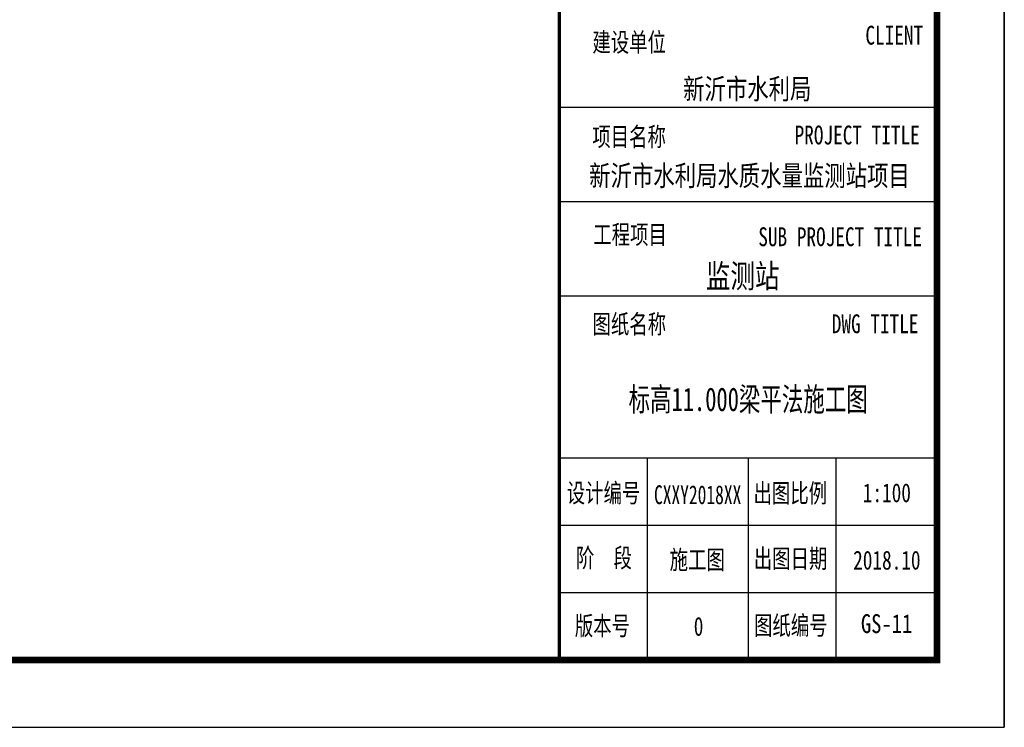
# Model space of a CAD drawing. Extents: x -302077 to 107904, y -9283 to 295706.
# Tile 237 of 256: x 1660 to 16267, y 174909 to 185409. Entities that reach past the tile are written whole.
import ezdxf
from ezdxf.enums import TextEntityAlignment as Align

# ---------------------------------------------------------------- set-up
doc = ezdxf.new("R2010")
doc.units = 0
doc.header["$LTSCALE"] = 500
doc.header["$MEASUREMENT"] = 0
doc.layers.get('0').update_dxf_attribs({"linetype": 'CONTINUOUS'})
doc.layers.add('PUB_TITLE', color=4, linetype='CONTINUOUS')
doc.layers.add('TK', color=7, linetype='CONTINUOUS')
doc.styles.add('-宋体', font='txt', dxfattribs={"width": 0.8})
doc.styles.add('TKHZ1', font='txt', dxfattribs={"width": 0.8})

# ---------------------------------------------------------------- blocks, each defined once
blk = doc.blocks.new('wrtgtg')
at = {"color": 4}
for p, q in [((7804, -4841), (7804, 52559)), ((7804, -2434), (7804, -2434)), ((2146, -4841), (7804, -4841))]:
    blk.add_line(p, q, dxfattribs=at)
at = {"layer": 'PUB_TITLE'}
for p, q in [((8804, 53559), (8804, -5841)), ((7804, -4841), (7804, 52559)), ((2204, 3359), (7804, 3359)), ((2204, 1959), (7804, 1959)), ((2204, 559), (7804, 559)), ((2204, -1841), (7804, -1841)), ((3504, -1841), (3504, -4841)), ((5004, -1841), (5004, -4841)), ((6304, -1841), (6304, -4841)), ((2204, -2841), (7804, -2841)), ((2204, -3841), (7804, -3841))]:
    blk.add_line(p, q, dxfattribs=at)
blk.add_lwpolyline([(-75296, -5841), (8804, -5841), (8804, 53559), (-75296, 53559)], close=True, dxfattribs=at)
at = {"layer": 'PUB_TITLE', "const_width": 100}
blk.add_lwpolyline([(-72796, -4841), (7804, -4841), (7804, 52559), (-72796, 52559)], close=True, dxfattribs=at)
at = {"layer": 'PUB_TITLE', "const_width": 50}
blk.add_lwpolyline([(2204, -4841), (2204, 52559)], dxfattribs=at)
at = {"layer": 'TK', "style": '-宋体', "width": 0.75}
for s, p in [('CLIENT', (6743, 4289, 0)), ('建设单位', (2693, 4184)), ('项目名称', (2692, 2782)), ('PROJECT TITLE', (5693, 2808, 0)), ('图纸名称', (2695, 2)), ('DWG TITLE', (6245, 7, 0)), ('设计编号', (2313, -2504, 0)), ('出图比例', (5084, -2507, 0)), ('阶  段', (2449, -3467, 0)), ('施工图', (3839, -3495, 0)), ('出图日期', (5087, -3478, 0)), ('版本号', (2433, -4475, 0)), ('0', (4197, -4483, 0)), ('图纸编号', (5091, -4469, 0))]:
    blk.add_text(s, height=280, dxfattribs=at).set_placement(p)
at = {"layer": 'TK'}
for s, height, style, width, p in [('新沂市水利局', 304.9, 'TKHZ1', 0.8, (4991, 3479)), ('新沂市水利局水质水量监测站项目', 304.92, 'TKHZ1', 0.8, (5024, 2192)), ('监测站', 350, 'TKHZ1', 0.8, (4923, 680)), ('CXXY2018XX', 280, '-宋体', 0.68, (4255, -2530)), ('1:100', 280, '-宋体', 0.75, (7062, -2501)), ('2018.10', 280, '-宋体', 0.75, (7062, -3501))]:
    blk.add_text(s, height=height, dxfattribs=dict(at, style=style, width=width)).set_placement(p, align=Align.CENTER)
at = {"layer": 'TK', "style": '-宋体', "width": 0.75}
for s, p in [('工程项目', (3252, 1473)), ('SUB PROJECT TITLE', (6369, 1438))]:
    blk.add_text(s, height=280, dxfattribs=at).set_placement(p, align=Align.MIDDLE)

msp = doc.modelspace()

# ---------------------------------------------------------------- block references
msp.add_blockref('wrtgtg', (7462.635, 180749.881))

# ---------------------------------------------------------------- texts
at = {"layer": 'TK', "style": 'TKHZ1'}
for s, height, width, p in [('标高11.000梁平法施工图', 350, 0.7, (12466.959, 179601.073)), ('GS-11', 280, 0.8, (14520.499, 176306.938))]:
    msp.add_text(s, height=height, dxfattribs=dict(at, width=width)).set_placement(p, align=Align.CENTER)

doc.saveas('drawing.dxf')
